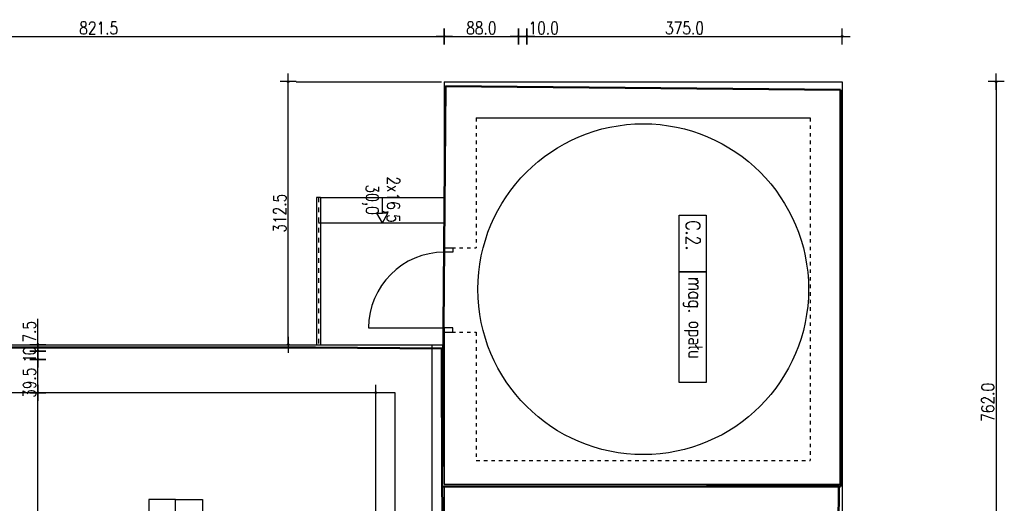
# Model space of a CAD drawing. Header units: millimetres. Extents: x 22865 to 60762, y -18816 to 15611.
# Tile 50 of 256: x 41006 to 42176, y -9713 to -9139. Entities that reach past the tile are written whole.
import ezdxf

# ---------------------------------------------------------------- set-up
doc = ezdxf.new("R2010")
doc.units = ezdxf.units.MM
for name, pattern in [('2_EGBS', [0]), ('2_EGBU_A', [0]), ('DASHED', [15, 7, -8])]:
    doc.linetypes.add(name, pattern=pattern)
doc.layers.add('EGBB_L_0', color=7, linetype='2_EGBU_A', lineweight=50, true_color=0x804000)
doc.layers.add('EGBE_L_3', color=7, linetype='2_EGBS', lineweight=18)
for name, color, linetype in [('OPISY', 6, 'Continuous'), ('sciany murowane', 4, 'Continuous'), ('WYMIARY', 6, 'Continuous')]:
    doc.layers.add(name, color=color, linetype=linetype)
doc.styles.add('1-100', font='simplex.shx', dxfattribs={"width": 0.8, "height": 15})
doc.dimstyles.new('1-100', dxfattribs={"dimscale": 0.5, "dimtxt": 100, "dimasz": 1, "dimexe": 0.18, "dimexo": 0.0625, "dimgap": 5, "dimtad": 1, "dimdec": 1, "dimzin": 0, "dimdsep": 46, "dimtxsty": '1-100', "dimblk1": 'K', "dimblk2": 'K', "dimsah": 1, "dimcen": 0.09, "dimse1": 1, "dimse2": 1, "dimadec": 0, "dimazin": 0, "dimtfac": 1, "dimtdec": 1, "dimtofl": 0, "dimtmove": 0, "dimatfit": 3, "dimldrblk": 'K', "dimfxl": 0, "dimtolj": 1, "dimtzin": 0, "dimarcsym": 0})

# ---------------------------------------------------------------- blocks, each defined once
blk = doc.blocks.new('K')
for p, q in [((-19.1, 0), (19.1, 0)), ((0, -19.1), (0, 19.1))]:
    blk.add_line(p, q)
blk.add_circle((0, 0), 2.02)
blk = doc.blocks.new('*D2679')
at = {"layer": 'WYMIARY', "color": 0, "lineweight": -2, "ltscale": 0.2}
blk.add_line((41027.6, -10318.1), (41027.6, -9582.6), dxfattribs=at)
at = {"layer": 'WYMIARY', "color": 0, "linetype": 'ByBlock', "lineweight": -2, "xscale": 0.5, "yscale": 0.5, "zscale": 0.5}
for p, rotation in [((41027.6, -9582.1), 90), ((41027.6, -10318.6), 270)]:
    blk.add_blockref('K', p, dxfattribs=dict(at, rotation=rotation))
at = {"layer": 'WYMIARY', "color": 0, "ltscale": 0.2, "insert": (41017.6, -9950.4), "char_height": 15, "attachment_point": 5, "rotation": 90, "style": '1-100'}
blk.add_mtext('\\A1;736.5', dxfattribs=at)
blk = doc.blocks.new('*D2680')
at = {"layer": 'WYMIARY', "color": 0, "lineweight": -2, "ltscale": 0.2}
blk.add_line((41027.6, -9581.6), (41027.6, -9543.1), dxfattribs=at)
at = {"layer": 'WYMIARY', "color": 0, "linetype": 'ByBlock', "lineweight": -2, "xscale": 0.5, "yscale": 0.5, "zscale": 0.5}
for p, rotation in [((41027.6, -9542.6), 90), ((41027.6, -9582.1), 270)]:
    blk.add_blockref('K', p, dxfattribs=dict(at, rotation=rotation))
at = {"layer": 'WYMIARY', "color": 0, "ltscale": 0.2, "insert": (41017.6, -9570.2), "char_height": 15, "attachment_point": 5, "rotation": 90, "style": '1-100'}
blk.add_mtext('\\A1;39.5', dxfattribs=at)
blk = doc.blocks.new('*D2681')
at = {"layer": 'WYMIARY', "color": 0, "lineweight": -2, "ltscale": 0.2}
for p, q in [((41027.6, -9525.1), (41027.6, -9494.5)), ((41027.6, -9532.1), (41027.6, -9525.6))]:
    blk.add_line(p, q, dxfattribs=at)
at = {"layer": 'WYMIARY', "color": 0, "linetype": 'ByBlock', "lineweight": -2, "xscale": 0.5, "yscale": 0.5, "zscale": 0.5}
for p, rotation in [((41027.6, -9525.1), 90), ((41027.6, -9532.6), 270)]:
    blk.add_blockref('K', p, dxfattribs=dict(at, rotation=rotation))
at = {"layer": 'WYMIARY', "color": 0, "ltscale": 0.2, "insert": (41017.6, -9509.6), "char_height": 15, "attachment_point": 5, "rotation": 90, "style": '1-100'}
blk.add_mtext('\\A1;7.5', dxfattribs=at)
blk = doc.blocks.new('*D2682')
at = {"layer": 'WYMIARY', "color": 0, "lineweight": -2}
blk.add_line((41027.6, -9533.1), (41027.6, -9542.1), dxfattribs=at)
at = {"layer": 'WYMIARY', "color": 0, "linetype": 'ByBlock', "lineweight": -2, "xscale": 0.5, "yscale": 0.5, "zscale": 0.5}
for p, rotation in [((41027.6, -9532.6), 90), ((41027.6, -9542.6), 270)]:
    blk.add_blockref('K', p, dxfattribs=dict(at, rotation=rotation))
at = {"layer": 'WYMIARY', "color": 0, "ltscale": 0.2, "insert": (41017.6, -9537.6), "char_height": 15, "attachment_point": 5, "rotation": 90, "style": '1-100'}
blk.add_mtext('\\A1;\\A1;{\\T0.75;10}', dxfattribs=at)
blk = doc.blocks.new('*D2689')
at = {"layer": 'WYMIARY', "color": 0, "lineweight": -2, "ltscale": 0.2}
blk.add_line((40689.7, -9158.9), (41510.2, -9158.9), dxfattribs=at)
at = {"layer": 'WYMIARY', "color": 0, "linetype": 'ByBlock', "lineweight": -2, "xscale": 0.5, "yscale": 0.5, "zscale": 0.5, "rotation": 180}
blk.add_blockref('K', (40689.2, -9158.9), dxfattribs=at)
at = {"layer": 'WYMIARY', "color": 0, "linetype": 'ByBlock', "lineweight": -2, "xscale": 0.5, "yscale": 0.5, "zscale": 0.5}
blk.add_blockref('K', (41510.7, -9158.9), dxfattribs=at)
at = {"layer": 'WYMIARY', "color": 0, "ltscale": 0.2, "insert": (41099.9, -9148.9), "char_height": 15, "attachment_point": 5, "style": '1-100'}
blk.add_mtext('\\A1;821.5', dxfattribs=at)
blk = doc.blocks.new('*D2694')
at = {"layer": 'WYMIARY', "color": 0, "lineweight": -2, "ltscale": 0.2}
blk.add_line((41429.2, -10200.1), (41429.2, -9582.6), dxfattribs=at)
at = {"layer": 'WYMIARY', "color": 0, "linetype": 'ByBlock', "lineweight": -2, "xscale": 0.5, "yscale": 0.5, "zscale": 0.5}
for p, rotation in [((41429.2, -9582.1), 90), ((41429.2, -10200.6), 270)]:
    blk.add_blockref('K', p, dxfattribs=dict(at, rotation=rotation))
at = {"layer": 'WYMIARY', "color": 0, "ltscale": 0.2, "insert": (41419.2, -9891.4), "char_height": 15, "attachment_point": 5, "rotation": 90, "style": '1-100'}
blk.add_mtext('\\A1;618.5', dxfattribs=at)
blk = doc.blocks.new('*D2697')
at = {"layer": 'WYMIARY', "color": 0, "lineweight": -2, "ltscale": 0.2}
blk.add_line((41325.2, -9524.6), (41325.2, -9213.1), dxfattribs=at)
at = {"layer": 'WYMIARY', "color": 0, "linetype": 'ByBlock', "lineweight": -2, "xscale": 0.5, "yscale": 0.5, "zscale": 0.5}
for p, rotation in [((41325.2, -9212.6), 90), ((41325.2, -9525.1), 270)]:
    blk.add_blockref('K', p, dxfattribs=dict(at, rotation=rotation))
at = {"layer": 'WYMIARY', "color": 0, "ltscale": 0.2, "insert": (41315.2, -9368.9), "char_height": 15, "attachment_point": 5, "rotation": 90, "style": '1-100'}
blk.add_mtext('\\A1;312.5', dxfattribs=at)
blk = doc.blocks.new('*D2698')
at = {"layer": 'WYMIARY', "color": 0, "lineweight": -2, "ltscale": 0.2}
blk.add_line((41511.2, -9158.9), (41598.2, -9158.9), dxfattribs=at)
at = {"layer": 'WYMIARY', "color": 0, "linetype": 'ByBlock', "lineweight": -2, "xscale": 0.5, "yscale": 0.5, "zscale": 0.5, "rotation": 180}
blk.add_blockref('K', (41510.7, -9158.9), dxfattribs=at)
at = {"layer": 'WYMIARY', "color": 0, "linetype": 'ByBlock', "lineweight": -2, "xscale": 0.5, "yscale": 0.5, "zscale": 0.5}
blk.add_blockref('K', (41598.7, -9158.9), dxfattribs=at)
at = {"layer": 'WYMIARY', "color": 0, "ltscale": 0.2, "insert": (41554.7, -9148.9), "char_height": 15, "attachment_point": 5, "style": '1-100'}
blk.add_mtext('\\A1;88.0', dxfattribs=at)
blk = doc.blocks.new('*D2699')
at = {"layer": 'WYMIARY', "color": 0, "lineweight": -2, "ltscale": 0.2}
for p, q in [((41599.2, -9158.9), (41608.2, -9158.9)), ((41608.7, -9158.9), (41648.5, -9158.9))]:
    blk.add_line(p, q, dxfattribs=at)
at = {"layer": 'WYMIARY', "color": 0, "linetype": 'ByBlock', "lineweight": -2, "xscale": 0.5, "yscale": 0.5, "zscale": 0.5, "rotation": 180}
blk.add_blockref('K', (41598.7, -9158.9), dxfattribs=at)
at = {"layer": 'WYMIARY', "color": 0, "linetype": 'ByBlock', "lineweight": -2, "xscale": 0.5, "yscale": 0.5, "zscale": 0.5}
blk.add_blockref('K', (41608.7, -9158.9), dxfattribs=at)
at = {"layer": 'WYMIARY', "color": 0, "ltscale": 0.2, "insert": (41628.8, -9148.9), "char_height": 15, "attachment_point": 5, "style": '1-100'}
blk.add_mtext('\\A1;10.0', dxfattribs=at)
blk = doc.blocks.new('*D2700')
at = {"layer": 'WYMIARY', "color": 0, "lineweight": -2, "ltscale": 0.2}
blk.add_line((41609.2, -9158.9), (41983.2, -9158.9), dxfattribs=at)
at = {"layer": 'WYMIARY', "color": 0, "linetype": 'ByBlock', "lineweight": -2, "xscale": 0.5, "yscale": 0.5, "zscale": 0.5, "rotation": 180}
blk.add_blockref('K', (41608.7, -9158.9), dxfattribs=at)
at = {"layer": 'WYMIARY', "color": 0, "linetype": 'ByBlock', "lineweight": -2, "xscale": 0.5, "yscale": 0.5, "zscale": 0.5}
blk.add_blockref('K', (41983.7, -9158.9), dxfattribs=at)
at = {"layer": 'WYMIARY', "color": 0, "ltscale": 0.2, "insert": (41796.2, -9148.9), "char_height": 15, "attachment_point": 5, "style": '1-100'}
blk.add_mtext('\\A1;375.0', dxfattribs=at)
blk = doc.blocks.new('*D2701')
at = {"layer": 'WYMIARY', "color": 0, "lineweight": -2, "ltscale": 0.2}
blk.add_line((42166.8, -9213.1), (42166.8, -9974.1), dxfattribs=at)
at = {"layer": 'WYMIARY', "color": 0, "linetype": 'ByBlock', "lineweight": -2, "xscale": 0.5, "yscale": 0.5, "zscale": 0.5}
for p, rotation in [((42166.8, -9212.6), 90), ((42166.8, -9974.6), 270)]:
    blk.add_blockref('K', p, dxfattribs=dict(at, rotation=rotation))
at = {"layer": 'WYMIARY', "color": 0, "ltscale": 0.2, "insert": (42156.8, -9593.6), "char_height": 15, "attachment_point": 5, "rotation": 90, "style": '1-100'}
blk.add_mtext('\\A1;762.0', dxfattribs=at)

msp = doc.modelspace()

# ---------------------------------------------------------------- linework, layer by layer
at = {"layer": 'EGBB_L_0', "linetype": '2_EGBU_A'}
for p, q in [((41512.17, -9218.09), (41508.29, -9694.01)), ((41981.69, -9222.27), (41512.17, -9218.09)), ((41981.66, -9693.47), (41981.69, -9222.27)), ((41357.45, -9528.35), (40686.44, -9528.13)), ((41507.6, -9529.57), (41357.45, -9528.35)), ((41508.29, -9694.01), (41507.6, -9529.57)), ((41979.59, -9692.63), (41508.29, -9694.01)), ((41508.29, -9694.01), (41981.66, -9693.47)), ((41508.29, -9694.01), (41510.66, -9901.98)), ((41513.6, -10159.18), (41508.29, -9694.01)), ((41978.85, -9944.84), (41979.59, -9692.63))]:
    msp.add_line(p, q, dxfattribs=at)
at = {"layer": 'EGBE_L_3', "linetype": '2_EGBS'}
msp.add_point((41511.12, -9346.64), dxfattribs=at)
at = {"layer": 'OPISY'}
for points in [[(41821.96, -9371.18), (41821.96, -9438.35), (41790.03, -9438.35), (41790.03, -9371.18)], [(41821.96, -9438.35), (41821.96, -9569.88), (41790.03, -9569.88), (41790.03, -9438.35)], [(41790.03, -9569.88), (41790.03, -9438.35), (41821.96, -9438.35), (41821.96, -9569.88)], [(41191.32, -9811.83), (41191.32, -9708.94), (41159.38, -9708.94), (41159.38, -9811.83)], [(41223.25, -9708.94), (41223.25, -9811.83), (41191.32, -9811.83), (41191.32, -9708.94)]]:
    msp.add_lwpolyline(points, close=True, dxfattribs=at)
at = {"layer": 'sciany murowane', "ltscale": 0.2}
for p, q in [((41510.69, -9212.65), (41510.69, -9410.15)), ((41510.69, -9212.65), (41983.69, -9212.65)), ((41983.69, -9212.65), (41983.69, -10004.65)), ((41548.69, -9255.65), (41945.69, -9255.65)), ((41510.69, -9510.15), (41510.69, -9690.65)), ((40915.19, -9525.15), (41510.69, -9525.15)), ((41508.69, -9525.15), (41508.69, -10157.65)), ((41452.19, -9582.15), (40912.19, -9582.15)), ((41452.19, -10200.65), (41452.19, -9582.15)), ((41510.69, -9690.65), (41983.69, -9690.65)), ((41510.69, -9692.65), (41510.69, -10155.65)), ((41510.69, -9692.65), (41983.69, -9692.65))]:
    msp.add_line(p, q, dxfattribs=at)
at = {"layer": 'sciany murowane', "linetype": 'DASHED', "ltscale": 0.6}
for p, q in [((41548.69, -9255.65), (41548.69, -9410.15)), ((41945.69, -9255.65), (41945.69, -9662.65)), ((41510.69, -9410.15), (41548.69, -9410.15)), ((41510.69, -9510.15), (41548.69, -9510.15)), ((41548.69, -9510.15), (41548.69, -9662.65)), ((41548.69, -9662.65), (41945.69, -9662.65))]:
    msp.add_line(p, q, dxfattribs=at)
at = {"layer": 'sciany murowane', "color": 1, "ltscale": 0.2}
for p, q in [((41358.69, -9350.15), (41358.69, -9525.15)), ((41363.69, -9350.15), (41358.69, -9350.15)), ((41363.69, -9350.15), (41363.69, -9525.15))]:
    msp.add_line(p, q, dxfattribs=at)
at = {"layer": 'sciany murowane', "color": 2, "linetype": 'DASHED', "ltscale": 0.8}
msp.add_line((41361.19, -9350.15), (41361.19, -9525.15), dxfattribs=at)
at = {"layer": 'sciany murowane', "color": 2, "ltscale": 0.2}
for p, q in [((41363.69, -9350.15), (41510.69, -9350.15)), ((41437.19, -9368.76), (41437.19, -9350.15)), ((41361.19, -9380.15), (41510.69, -9380.15)), ((41420.69, -9505.15), (41510.69, -9505.15))]:
    msp.add_line(p, q, dxfattribs=at)
for points in [[(41437.19, -9380.15), (41430.66, -9368.76), (41437.19, -9368.76)], [(41437.19, -9380.15), (41443.71, -9368.76), (41437.19, -9368.76)]]:
    msp.add_lwpolyline(points, dxfattribs=at)
for points in [[(41520.69, -9410.15), (41520.69, -9415.15), (41510.69, -9415.15), (41510.69, -9410.15)], [(41520.69, -9510.15), (41520.69, -9505.15), (41510.69, -9505.15), (41510.69, -9510.15)]]:
    msp.add_lwpolyline(points, close=True, dxfattribs=at)
msp.add_circle((41747.19, -9459.15), 196.5, dxfattribs=at)
at = {"layer": 'WYMIARY', "ltscale": 0.2}
for p, q in [((41334.79, -9212.65), (41507.56, -9212.65)), ((41496.19, -10170.09), (41496.19, -9525.15))]:
    msp.add_line(p, q, dxfattribs=at)
msp.add_arc((41510.69, -9505.15), 90, 90, 180, dxfattribs=at)

# ---------------------------------------------------------------- texts
at = {"layer": 'OPISY', "color": 2, "insert": (41806.49, -9377.38), "char_height": 17, "width": 148.1662, "attachment_point": 4, "rotation": 270, "style": '1-100'}
msp.add_mtext('{\\Fsimplex8|c238;C.2.}', dxfattribs=at)
at = {"layer": 'OPISY', "insert": (41806.49, -9444.34), "char_height": 17, "width": 302.1591, "attachment_point": 4, "rotation": 270, "style": '1-100'}
msp.add_mtext('{\\T0.95;\\Fsimplex8|c238;mag. opału  }', dxfattribs=at)
at = {"layer": 'WYMIARY', "ltscale": 0.2, "insert": (41457.64, -9320.99), "char_height": 15, "width": 63.8053, "attachment_point": 1, "rotation": 270, "style": '1-100'}
msp.add_mtext('\\pxqc;2x16,5\\P30,0', dxfattribs=at)

# ---------------------------------------------------------------- dimensions: what is measured, and where the dimension line sits
at = {"layer": 'WYMIARY', "ltscale": 0.2}
for base, p1, p2, picture, middle in [((41510.69, -9158.88), (40689.19, -9376.1), (41510.69, -9376.1), '*D2689', (41099.94, -9148.88)), ((41598.69, -9158.88), (41510.69, -9168.44), (41598.69, -9168.44), '*D2698', (41554.69, -9148.88)), ((41608.69, -9158.88), (41598.69, -9168.44), (41608.69, -9168.44), '*D2699', (41628.83, -9148.88)), ((41983.69, -9158.88), (41608.69, -9168.44), (41983.69, -9168.44), '*D2700', (41796.19, -9148.88))]:
    dim = msp.add_linear_dim(base=base, p1=p1, p2=p2, dimstyle='1-100', dxfattribs=at)
    dim.commit()
    dim.dimension.update_dxf_attribs({"geometry": picture, "text_midpoint": middle})
for base, p1, p2, picture, middle in [((41325.24, -9212.65), (41331.73, -9525.15), (41331.73, -9212.65), '*D2697', (41315.24, -9368.9)), ((41429.23, -9582.15), (41462.19, -10200.65), (41452.19, -9582.15), '*D2694', (41419.23, -9891.4))]:
    dim = msp.add_linear_dim(base=base, p1=p1, p2=p2, angle=270, dimstyle='1-100', override={"dimtxsty": '1-100', "dimldrblk": 'K'}, dxfattribs=at)
    dim.commit()
    dim.dimension.update_dxf_attribs({"geometry": picture, "text_midpoint": middle})
for base, p1, p2, picture, middle in [((42166.83, -9974.65), (41983.69, -9212.65), (42042.13, -9974.65), '*D2701', (42156.83, -9593.65)), ((41027.57, -9525.15), (40998.27, -9532.65), (40998.27, -9525.15), '*D2681', (41017.57, -9509.58)), ((41027.57, -9582.15), (41011.46, -10318.65), (41011.46, -9582.15), '*D2679', (41017.57, -9950.4))]:
    dim = msp.add_linear_dim(base=base, p1=p1, p2=p2, angle=270, dimstyle='1-100', dxfattribs=at)
    dim.commit()
    dim.dimension.update_dxf_attribs({"geometry": picture, "text_midpoint": middle})
at = {"layer": 'WYMIARY'}
dim = msp.add_linear_dim(base=(41027.57, -9542.65), p1=(41029.35, -9532.65), p2=(41029.35, -9542.65), angle=270, text='\\A1;{\\T0.75;<>}', dimstyle='1-100', override={"dimdec": 0, "dimtxsty": '1-100', "dimldrblk": 'K'}, dxfattribs=at)
dim.commit()
dim.dimension.update_dxf_attribs({"geometry": '*D2682', "text_midpoint": (41027.57, -9537.65), "dimtype": 160})
at = {"layer": 'WYMIARY', "ltscale": 0.2}
dim = msp.add_linear_dim(base=(41027.57, -9542.65), p1=(41036.5, -9582.15), p2=(41013.32, -9542.65), angle=270, dimstyle='1-100', override={"dimtxsty": '1-100', "dimldrblk": 'K'}, dxfattribs=at)
dim.commit()
dim.dimension.update_dxf_attribs({"geometry": '*D2680', "text_midpoint": (41027.57, -9570.23), "dimtype": 160})

doc.saveas('drawing.dxf')
